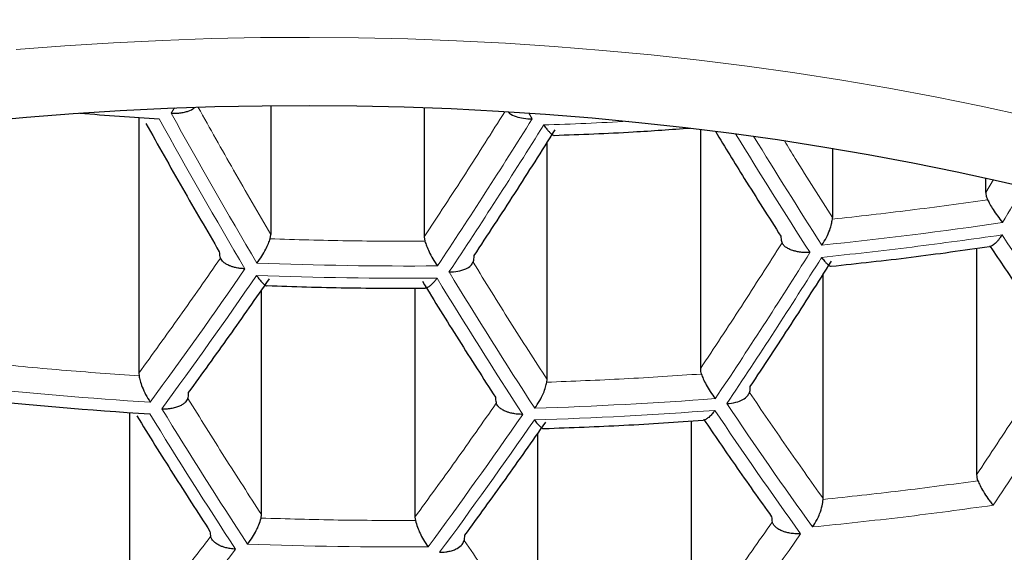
# Model space of a CAD drawing. Header units: millimetres. Extents: x 8 to 761, y 12 to 790.
# Tile 206 of 241: x 433.24 to 437.61, y 637.78 to 640.15. Entities that reach past the tile are written whole.
import ezdxf

# ---------------------------------------------------------------- set-up
doc = ezdxf.new("R2010")
doc.units = ezdxf.units.MM

msp = doc.modelspace()

# ---------------------------------------------------------------- linework, layer by layer
at = {"color": 252, "linetype": 'Continuous', "lineweight": 0}
for p, q in [((433.9142, 639.7354), (433.9295, 639.7586)), ((435.5016, 639.7363), (435.5168, 639.7104)), ((437.5653, 639.4402), (437.531, 639.3827))]:
    msp.add_line(p, q, dxfattribs=at)
at = {"color": 7, "linetype": 'Continuous', "lineweight": 30}
for p, q in [((434.3568, 639.7692), (434.3568, 639.1971)), ((435.0378, 639.7604), (435.0378, 639.1864)), ((433.7706, 639.7159), (433.7706, 638.5804)), ((436.2638, 639.664), (436.2638, 638.5999)), ((435.5828, 638.552), (435.5828, 639.6044)), ((436.85, 639.5796), (436.85, 639.2727)), ((437.531, 639.3827), (437.531, 639.4479)), ((436.8495, 639.2645), (436.85, 639.2727)), ((434.3538, 639.1771), (434.3568, 639.1971)), ((435.0378, 639.1864), (435.0409, 639.1663)), ((437.4897, 639.1354), (437.4897, 638.1289)), ((436.8087, 638.0233), (436.8087, 639.0199)), ((434.3155, 637.9517), (434.3155, 638.9494)), ((434.9965, 638.9583), (434.9965, 637.9411)), ((433.7706, 638.5804), (433.7717, 638.5685)), ((435.5817, 638.5402), (435.5828, 638.552)), ((433.7293, 638.4053), (433.7293, 637.3981)), ((436.2225, 638.3681), (436.2225, 637.4159)), ((435.5415, 637.3698), (435.5415, 638.312)), ((436.8086, 638.0194), (436.8087, 638.0233)), ((434.3137, 637.9363), (434.3155, 637.9517)), ((434.9965, 637.9411), (434.9984, 637.9256))]:
    msp.add_line(p, q, dxfattribs=at)
at = {"color": 252, "linetype": 'Continuous', "lineweight": 0, "flags": 128}
msp.add_lwpolyline([(433.2261, 640.0182), (433.4418, 640.035), (433.6583, 640.0486), (433.8754, 640.0592), (434.0929, 640.0667), (434.3107, 640.0711), (434.5286, 640.0723), (434.7465, 640.0705), (434.9643, 640.0655), (435.1817, 640.0574), (435.3987, 640.0463), (435.615, 640.032), (435.8306, 640.0147), (436.0453, 639.9943), (436.2589, 639.9708), (436.4714, 639.9443), (436.6825, 639.9148), (436.8921, 639.8823), (437.1, 639.8467), (437.3062, 639.8083), (437.5105, 639.7669), (437.7127, 639.7226)], dxfattribs=at)
at = {"color": 7, "linetype": 'Continuous', "lineweight": 30, "flags": 128}
msp.add_lwpolyline([(433.0642, 639.6986), (433.2715, 639.7178), (433.4796, 639.7339), (433.6884, 639.7471), (433.8978, 639.7573), (434.1076, 639.7645), (434.3177, 639.7687), (434.5279, 639.7699), (434.7381, 639.7681), (434.9481, 639.7634), (435.1578, 639.7556), (435.3671, 639.7448), (435.5758, 639.7311), (435.7838, 639.7143), (435.9909, 639.6946), (436.197, 639.672), (436.4019, 639.6465), (436.6055, 639.618), (436.8077, 639.5866), (437.0083, 639.5523), (437.2072, 639.5152), (437.4042, 639.4753), (437.5993, 639.4326), (437.7922, 639.3871)], dxfattribs=at)
at = {"color": 7, "linetype": 'Continuous', "lineweight": 30}
for centre, radius, start, end in [((434.9913, 657.3746), 17.7008, 265.19602, 266.33926), ((434.9608, 656.7985), 18.4344, 263.95122, 266.4506)]:
    msp.add_arc(centre, radius, start, end, dxfattribs=at)
at = {"color": 252, "linetype": 'Continuous', "lineweight": 0}
for centre, radius, start, end in [((458.4485, 653.3172), 28.0428, 208.9682, 210.53579), ((458.4, 653.299), 28.0503, 208.97675, 210.54353), ((413.1173, 653.6618), 26.389, 326.39605, 328.0835), ((413.1642, 653.6424), 26.3969, 326.38775, 328.07429), ((434.9928, 657.2766), 17.6028, 271.87311, 273.09472), ((457.0432, 652.1826), 24.1355, 211.29913, 212.77615), ((457.0455, 652.1768), 24.072, 211.40532, 212.7644), ((413.0205, 654.1417), 28.7427, 328.79438, 329.16514), ((435.0009, 656.775), 17.7176, 275.83876, 278.45045), ((454.9457, 650.7223), 20.8245, 213.61169, 215.45952), ((414.2696, 653.2088), 26.5324, 326.24681, 327.91801), ((434.9778, 657.1097), 18.0533, 267.83245, 270.37597), ((414.3188, 653.1905), 26.5363, 326.24279, 327.91356), ((414.976, 652.2698), 23.3687, 323.74916, 325.53095), ((415.0215, 652.2494), 23.3785, 323.74033, 325.52095), ((434.9765, 657.086), 18.0843, 267.83463, 270.37379), ((456.1437, 651.8167), 24.5832, 211.34187, 213.0083), ((456.0965, 651.7973), 24.5927, 211.3512, 213.01659), ((415.4754, 652.7813), 26.5811, 326.19683, 327.8626), ((434.9621, 656.8233), 18.4073, 263.94362, 266.44671), ((434.9651, 656.7061), 18.2901, 271.76471, 274.27848), ((453.9362, 650.2314), 21.1448, 213.87722, 215.68578), ((454.9841, 651.369), 24.7652, 211.51914, 213.16569), ((434.9638, 656.6813), 18.3172, 271.76081, 274.27085), ((453.8909, 650.2109), 21.1566, 213.88672, 215.69388), ((454.9346, 651.3512), 24.7707, 211.5245, 213.17044), ((416.097, 651.7948), 23.5587, 323.58135, 325.34103), ((416.1449, 651.7757), 23.5645, 323.57628, 325.33529), ((417.2742, 651.3501), 23.6536, 323.49936, 325.24825), ((417.8461, 650.2908), 20.5796, 320.73648, 322.62489), ((434.9464, 656.514), 18.7059, 267.87683, 270.33159)]:
    msp.add_arc(centre, radius, start, end, dxfattribs=at)
for points, knots in [([(416.4657, 639.3913), (416.4657, 639.3913), (416.4754, 639.5028), (416.4987, 639.7259), (416.546, 640.0601), (416.6056, 640.3943), (416.6776, 640.7284), (416.7624, 641.0622), (416.8599, 641.3959), (416.9705, 641.7293), (417.0942, 642.0621), (417.2313, 642.3943), (417.3819, 642.7255), (417.5462, 643.0557), (417.7122, 643.3621), (417.877, 643.6453), (418.0381, 643.9055), (418.2079, 644.1639), (418.3869, 644.4212), (418.5753, 644.6771), (418.7731, 644.9316), (418.9798, 645.1839), (419.1964, 645.4348), (419.4231, 645.6843), (419.6601, 645.9322), (419.9063, 646.1772), (420.1628, 646.4201), (420.4299, 646.6609), (420.7076, 646.8992), (420.9949, 647.1339), (421.2984, 647.37), (421.6189, 647.6071), (421.9573, 647.8446), (422.3066, 648.077), (422.6666, 648.3042), (423.0243, 648.518), (423.3787, 648.7191), (423.7284, 648.9078), (424.0865, 649.0914), (424.453, 649.2697), (424.7996, 649.4296), (425.1243, 649.5722), (425.4254, 649.6987), (425.7325, 649.8221), (426.0458, 649.9422), (426.3652, 650.0588), (426.7118, 650.1792), (427.0868, 650.3022), (427.4913, 650.4263), (427.9021, 650.5439), (428.3186, 650.6546), (428.7184, 650.7529), (429.1003, 650.8398), (429.4631, 650.9163), (429.8276, 650.9873), (430.1936, 651.0526), (430.5607, 651.1123), (430.9567, 651.1705), (431.382, 651.2256), (431.8369, 651.276), (432.2945, 651.3181), (432.7542, 651.352), (433.1914, 651.3761), (433.6053, 651.3919), (433.9956, 651.4011), (434.2561, 651.4023), (434.3863, 651.4029)], [0, 0, 0, 0, 0.000002, 0.01945, 0.038901, 0.05835, 0.077891, 0.097434, 0.116975, 0.136668, 0.156364, 0.176058, 0.1959, 0.215744, 0.235586, 0.25153, 0.267477, 0.283423, 0.299367, 0.315441, 0.331517, 0.347594, 0.363668, 0.379957, 0.39625, 0.412542, 0.428831, 0.44533, 0.461833, 0.478335, 0.494834, 0.512456, 0.530088, 0.547722, 0.565352, 0.582974, 0.598763, 0.614559, 0.630358, 0.646154, 0.661942, 0.674192, 0.686443, 0.698693, 0.711106, 0.72352, 0.735933, 0.750946, 0.765968, 0.780993, 0.796015, 0.811027, 0.823657, 0.836289, 0.848918, 0.861373, 0.87383, 0.886285, 0.901383, 0.916493, 0.931607, 0.946717, 0.961815, 0.974542, 0.987272, 1, 1, 1, 1]), ([(434.3863, 651.4029), (434.5188, 651.4023), (434.7838, 651.4011), (435.1714, 651.3917), (435.5489, 651.3773), (435.9161, 651.3578), (436.2822, 651.3331), (436.6716, 651.3011), (437.0838, 651.2604), (437.5178, 651.2099), (437.9497, 651.1518), (438.379, 651.0862), (438.8053, 651.0132), (439.1919, 650.9399), (439.5394, 650.8682), (439.8491, 650.8), (440.1752, 650.7236), (440.517, 650.638), (440.8737, 650.5426), (441.2261, 650.4422), (441.5739, 650.337), (441.9426, 650.2188), (442.3308, 650.0865), (442.7369, 649.939), (443.1354, 649.785), (443.4907, 649.6393), (443.805, 649.5039), (444.0803, 649.3804), (444.3894, 649.2361), (444.73, 649.0695), (445.0991, 648.8789), (445.4591, 648.6829), (445.7985, 648.4884), (446.1182, 648.2961), (446.4191, 648.1067), (446.7126, 647.9135), (447.0233, 647.6998), (447.3489, 647.4644), (447.6865, 647.2065), (448.0006, 646.953), (448.2926, 646.7046), (448.564, 646.4622), (448.8257, 646.2164), (449.0785, 645.9668), (449.3224, 645.7133), (449.5573, 645.4562), (449.7824, 645.1963), (449.9991, 644.9323), (450.2071, 644.6644), (450.4063, 644.3925), (450.5955, 644.1183), (450.7758, 643.8405), (450.9471, 643.559), (451.1091, 643.2741), (451.2609, 642.9873), (451.3854, 642.7341), (451.4862, 642.5152), (451.5668, 642.331), (451.6433, 642.1461), (451.7284, 641.9287), (451.8192, 641.6783), (451.9124, 641.3947), (451.9963, 641.1102), (452.0748, 640.8108), (452.1462, 640.4964), (452.2088, 640.167), (452.2539, 639.8729), (452.2857, 639.6143), (452.3004, 639.4656), (452.3068, 639.3913), (452.3068, 639.3913)], [0, 0, 0, 0, 0.012955, 0.02591, 0.037923, 0.049941, 0.061958, 0.073971, 0.088415, 0.102862, 0.117305, 0.131826, 0.146351, 0.160872, 0.17171, 0.18255, 0.193389, 0.206258, 0.219134, 0.232012, 0.244888, 0.257758, 0.273512, 0.289273, 0.305035, 0.32079, 0.33227, 0.343752, 0.355232, 0.371558, 0.38789, 0.404223, 0.42055, 0.435266, 0.449985, 0.464704, 0.47942, 0.49797, 0.516523, 0.535072, 0.551656, 0.568244, 0.584831, 0.601415, 0.618146, 0.63488, 0.651615, 0.668345, 0.685362, 0.702382, 0.719402, 0.736418, 0.753733, 0.771052, 0.78837, 0.805685, 0.816668, 0.827651, 0.83864, 0.84963, 0.866335, 0.883042, 0.89975, 0.916454, 0.935661, 0.954871, 0.974078, 0.987038, 0.999998, 1, 1, 1, 1]), ([(451.7069, 638.937), (451.6946, 639.0529), (451.6698, 639.2848), (451.6149, 639.632), (451.5468, 639.9793), (451.464, 640.3264), (451.3665, 640.6732), (451.2637, 640.9903), (451.1593, 641.2779), (451.0568, 641.5364), (450.946, 641.7938), (450.8256, 642.0525), (450.6953, 642.3123), (450.5549, 642.5731), (450.4055, 642.8325), (450.247, 643.0902), (450.0794, 643.3462), (449.9027, 643.6005), (449.7168, 643.8527), (449.5217, 644.1029), (449.3174, 644.351), (449.1039, 644.5967), (448.881, 644.8399), (448.6438, 645.0858), (448.3913, 645.3341), (448.1229, 645.5842), (447.8438, 645.8309), (447.5552, 646.0728), (447.2573, 646.3099), (446.9502, 646.542), (446.6326, 646.7698), (446.3045, 646.9932), (445.9659, 647.212), (445.6169, 647.4258), (445.2574, 647.6344), (444.8875, 647.8376), (444.5329, 648.0218), (444.1959, 648.188), (443.8785, 648.3374), (443.5548, 648.4826), (443.232, 648.6204), (442.9108, 648.751), (442.5916, 648.8746), (442.2671, 648.994), (441.9375, 649.1091), (441.6028, 649.2198), (441.2632, 649.326), (440.9187, 649.4275), (440.5649, 649.5254), (440.2017, 649.6195), (439.8291, 649.7092), (439.4521, 649.7933), (439.0759, 649.8706), (438.701, 649.9412), (438.3277, 650.0053), (437.9512, 650.0637), (437.572, 650.1163), (437.1902, 650.1631), (436.806, 650.2039), (436.4198, 650.2387), (436.025, 650.268), (435.6219, 650.2914), (435.2106, 650.3083), (434.7986, 650.3185), (434.4005, 650.3218), (434.0167, 650.319), (433.6473, 650.3108), (433.2786, 650.2972), (432.9091, 650.278), (432.5394, 650.2533), (432.1695, 650.2229), (431.8012, 650.187), (431.4334, 650.1455), (431.0664, 650.0984), (430.7002, 650.0455), (430.3368, 649.9873), (429.9805, 649.9246), (429.6314, 649.8575), (429.2894, 649.7865), (428.9509, 649.7107), (428.6148, 649.6302), (428.2814, 649.5449), (427.9508, 649.4548), (427.6243, 649.3604), (427.2983, 649.2607), (426.9731, 649.1555), (426.649, 649.0448), (426.3298, 648.9301), (425.9842, 648.7994), (425.6143, 648.6516), (425.2223, 648.4851), (424.8383, 648.3122), (424.4625, 648.1331), (424.095, 647.9479), (423.7334, 647.7556), (423.3782, 647.5562), (423.0297, 647.3499), (422.6906, 647.1383), (422.3608, 646.9215), (422.0406, 646.6998), (421.7386, 646.4798), (421.4541, 646.2619), (421.1859, 646.0468), (420.9265, 645.8285), (420.6756, 645.6073), (420.4334, 645.3833), (420.1997, 645.1566), (419.9747, 644.9274), (419.7581, 644.6957), (419.5501, 644.4617), (419.3506, 644.2256), (419.1595, 643.9874), (418.9725, 643.7415), (418.7903, 643.488), (418.6135, 643.2267), (418.4463, 642.9636), (418.2815, 642.6868), (418.1207, 642.3961), (417.9653, 642.0915), (417.822, 641.7852), (417.6908, 641.4772), (417.5716, 641.1679), (417.4643, 640.8572), (417.3688, 640.5454), (417.2844, 640.2295), (417.2112, 639.9097), (417.1499, 639.5861), (417.1, 639.2618), (417.0771, 639.0452), (417.0656, 638.937)], [0, 0, 0, 0, 0.0107101, 0.0214214, 0.0321315, 0.042915, 0.0536998, 0.0644833, 0.0726098, 0.0807376, 0.0888654, 0.0969919, 0.1053465, 0.1137027, 0.1220588, 0.1304134, 0.1387687, 0.1471256, 0.1554824, 0.1638376, 0.1721937, 0.1805516, 0.1889093, 0.1972653, 0.2061713, 0.2150798, 0.2239881, 0.232894, 0.2416884, 0.2504841, 0.2592784, 0.2680737, 0.2768705, 0.2856656, 0.294462, 0.30326, 0.3120562, 0.3190796, 0.3261048, 0.33313, 0.3401531, 0.3467102, 0.3532691, 0.3598279, 0.3663848, 0.372943, 0.3795033, 0.3860635, 0.3926215, 0.3994444, 0.4062699, 0.4130952, 0.419918, 0.4264724, 0.4330293, 0.4395862, 0.4461405, 0.4526956, 0.4592534, 0.4658111, 0.4723661, 0.4792729, 0.4861829, 0.4930929, 0.4999997, 0.5061902, 0.512383, 0.5185757, 0.5247662, 0.5310308, 0.5372978, 0.5435648, 0.5498295, 0.5561724, 0.5625176, 0.5688629, 0.5752059, 0.5813351, 0.5874662, 0.5935974, 0.5997267, 0.6059169, 0.6121089, 0.618301, 0.6244914, 0.6308965, 0.6373034, 0.6437105, 0.6501157, 0.6584387, 0.6667636, 0.6750867, 0.6834702, 0.6918552, 0.7002388, 0.7088579, 0.7174785, 0.7260977, 0.7347692, 0.743442, 0.7521136, 0.760106, 0.7681003, 0.7760947, 0.7840872, 0.7920786, 0.8000716, 0.8080647, 0.8160562, 0.8240467, 0.8320388, 0.8400309, 0.8480216, 0.8565797, 0.8651395, 0.8736994, 0.8822576, 0.8919739, 0.9016926, 0.9114114, 0.9211279, 0.9308435, 0.9405611, 0.9502789, 0.9599946, 0.9699948, 0.9799972, 0.9899997, 1, 1, 1, 1]), ([(434.3568, 639.1971), (434.3016, 639.2917), (434.1933, 639.4773), (434.0866, 639.668), (434.0343, 639.7615)], [0, 0, 0, 0, 0.509807, 1, 1, 1, 1]), ([(435.3954, 639.7421), (435.3372, 639.6497), (435.2189, 639.4619), (435.0988, 639.2792), (435.0378, 639.1864)], [0, 0, 0, 0, 0.491917, 1, 1, 1, 1]), ([(436.85, 639.2727), (436.7948, 639.3592), (436.7233, 639.471), (436.6528, 639.5864), (436.6367, 639.6126)], [0, 0, 0, 0, 0.772825, 1, 1, 1, 1]), ([(436.8016, 639.0945), (436.9356, 639.1093), (437.2036, 639.1388), (437.4698, 639.1761), (437.6028, 639.1947)], [0, 0, 0, 0, 0.500353, 1, 1, 1, 1]), ([(417.0656, 638.937), (417.0764, 638.8322), (417.0979, 638.6226), (417.1451, 638.3088), (417.2033, 637.9949), (417.2736, 637.6812), (417.3558, 637.3677), (417.45, 637.0548), (417.5563, 636.7427), (417.6747, 636.4314), (417.7996, 636.1349), (417.9293, 635.8531), (418.062, 635.5859), (418.204, 635.3201), (418.3552, 635.0559), (418.5157, 634.7932), (418.6855, 634.5323), (418.8648, 634.2733), (419.0535, 634.0163), (419.2517, 633.7614), (419.4593, 633.5087), (419.6766, 633.2584), (419.9083, 633.0052), (420.1554, 632.7495), (420.4187, 632.4917), (420.693, 632.2373), (420.9765, 631.9882), (421.2691, 631.7444), (421.5705, 631.5062), (421.8832, 631.2716), (422.2073, 631.041), (422.5429, 630.8146), (422.889, 630.5932), (423.2455, 630.3773), (423.6126, 630.1669), (423.965, 629.976), (424.3003, 629.8036), (424.6163, 629.6484), (424.9389, 629.4974), (425.2631, 629.3529), (425.5882, 629.2148), (425.9141, 629.0831), (426.2457, 628.9558), (426.583, 628.8329), (426.9259, 628.7146), (427.2742, 628.6012), (427.6278, 628.4927), (427.9915, 628.3877), (428.3654, 628.2868), (428.7495, 628.1903), (429.1385, 628.0997), (429.5258, 628.0166), (429.9111, 627.9408), (430.2939, 627.8721), (430.6801, 627.8093), (431.0712, 627.7524), (431.467, 627.7016), (431.8672, 627.6569), (432.2696, 627.6187), (432.6808, 627.5865), (433.1004, 627.5608), (433.5283, 627.5421), (433.9571, 627.5308), (434.3624, 627.5272), (434.7439, 627.53), (435.1012, 627.5379), (435.4581, 627.5509), (435.8155, 627.5692), (436.1733, 627.5927), (436.5312, 627.6214), (436.8875, 627.6553), (437.2538, 627.6956), (437.6295, 627.7428), (438.0142, 627.7975), (438.3959, 627.8581), (438.7758, 627.9248), (439.1537, 627.9977), (439.5294, 628.0767), (439.901, 628.1612), (440.2737, 628.2525), (440.6471, 628.3508), (441.0209, 628.4561), (441.3893, 628.567), (441.7519, 628.683), (442.1086, 628.8043), (442.4592, 628.9305), (442.8037, 629.0616), (443.1421, 629.1973), (443.4741, 629.3375), (443.7999, 629.4821), (444.1193, 629.6308), (444.4322, 629.7835), (444.7385, 629.9401), (445.0382, 630.1005), (445.3313, 630.2644), (445.627, 630.4373), (445.9245, 630.6193), (446.2231, 630.8108), (446.5136, 631.0059), (446.8164, 631.2188), (447.1293, 631.4503), (447.4501, 631.7011), (447.7588, 631.9562), (448.0556, 632.2156), (448.3405, 632.4788), (448.6135, 632.7457), (448.8748, 633.0162), (449.1243, 633.2898), (449.3667, 633.5718), (449.6012, 633.8621), (449.8271, 634.1607), (450.0311, 634.4494), (450.2152, 634.7277), (450.3812, 634.995), (450.5374, 635.2641), (450.6841, 635.5348), (450.8211, 635.807), (450.9485, 636.0805), (451.0665, 636.3553), (451.1748, 636.6312), (451.2737, 636.9082), (451.3631, 637.1862), (451.4431, 637.465), (451.5151, 637.7502), (451.5785, 638.0418), (451.6323, 638.3397), (451.6763, 638.6381), (451.6967, 638.8374), (451.7069, 638.937)], [0, 0, 0, 0, 0.009667, 0.019335, 0.029002, 0.038724, 0.048447, 0.058169, 0.067929, 0.07769, 0.08745, 0.095948, 0.104448, 0.112948, 0.121446, 0.129945, 0.138445, 0.146945, 0.155444, 0.163944, 0.172445, 0.180946, 0.189446, 0.198504, 0.207564, 0.216624, 0.225682, 0.234566, 0.243452, 0.252336, 0.261271, 0.270208, 0.279143, 0.288054, 0.296967, 0.305878, 0.312993, 0.320111, 0.327228, 0.334343, 0.341131, 0.34792, 0.354709, 0.361496, 0.368285, 0.375076, 0.381866, 0.388655, 0.39573, 0.402809, 0.409887, 0.416963, 0.423704, 0.430448, 0.437192, 0.443934, 0.450767, 0.457603, 0.464439, 0.471273, 0.478453, 0.485636, 0.49282, 0.5, 0.505983, 0.511968, 0.517953, 0.523937, 0.529988, 0.536042, 0.542095, 0.548147, 0.554797, 0.561449, 0.568102, 0.574752, 0.581487, 0.588225, 0.594963, 0.601698, 0.608737, 0.615779, 0.622821, 0.62986, 0.636889, 0.64392, 0.650952, 0.657981, 0.665009, 0.672039, 0.679068, 0.686096, 0.693122, 0.700151, 0.707179, 0.714206, 0.721919, 0.729634, 0.737349, 0.745062, 0.754446, 0.763831, 0.773215, 0.782598, 0.791982, 0.801365, 0.810747, 0.82013, 0.829512, 0.839428, 0.849345, 0.85926, 0.867925, 0.876591, 0.885257, 0.893922, 0.902586, 0.911251, 0.919917, 0.92858, 0.937244, 0.945909, 0.954574, 0.963238, 0.972427, 0.981619, 0.99081, 1, 1, 1, 1]), ([(437.563, 637.9932), (437.43, 637.9751), (437.1637, 637.9389), (436.8958, 637.9108), (436.7618, 637.8968)], [0, 0, 0, 0, 0.499665, 1, 1, 1, 1])]:
    msp.add_open_spline(points, degree=3, knots=knots, dxfattribs=at)
at = {"color": 7, "linetype": 'Continuous', "lineweight": 30}
for points, knots in [([(422.7578, 638.1078), (422.7581, 638.1422), (422.7588, 638.2114), (422.7641, 638.3154), (422.7727, 638.4197), (422.7848, 638.5239), (422.8004, 638.628), (422.8193, 638.7318), (422.8417, 638.8354), (422.8675, 638.9387), (422.8967, 639.0417), (422.9292, 639.1444), (422.9651, 639.2466), (423.0043, 639.3485), (423.0467, 639.4499), (423.0924, 639.5509), (423.1414, 639.6515), (423.1936, 639.7516), (423.249, 639.8512), (423.3075, 639.9503), (423.3693, 640.0488), (423.4342, 640.1469), (423.5023, 640.2444), (423.5734, 640.3413), (423.6478, 640.4377), (423.7252, 640.5334), (423.8056, 640.6285), (423.8892, 640.723), (423.9758, 640.8168), (424.0655, 640.9099), (424.1581, 641.0023), (424.2538, 641.0939), (424.3525, 641.1848), (424.4541, 641.2749), (424.5586, 641.3642), (424.6661, 641.4526), (424.7764, 641.5401), (424.8896, 641.6268), (425.0056, 641.7125), (425.1245, 641.7972), (425.2461, 641.881), (425.3705, 641.9637), (425.4975, 642.0454), (425.6273, 642.126), (425.7597, 642.2055), (425.8947, 642.2839), (426.0322, 642.3612), (426.1723, 642.4372), (426.3149, 642.512), (426.46, 642.5856), (426.6074, 642.6579), (426.7573, 642.7289), (426.9094, 642.7987), (427.0639, 642.867), (427.2206, 642.934), (427.3794, 642.9996), (427.5404, 643.0638), (427.7036, 643.1266), (427.8687, 643.1879), (428.0359, 643.2477), (428.205, 643.3061), (428.376, 643.3629), (428.5489, 643.4181), (428.7236, 643.4718), (428.9, 643.5239), (429.0781, 643.5745), (429.2579, 643.6234), (429.4392, 643.6706), (429.6221, 643.7162), (429.8064, 643.7602), (429.9922, 643.8025), (430.1793, 643.843), (430.3678, 643.8819), (430.5574, 643.919), (430.7483, 643.9544), (430.9404, 643.9881), (431.1335, 644.02), (431.3276, 644.0501), (431.5227, 644.0784), (431.7187, 644.1049), (431.9155, 644.1297), (432.1131, 644.1526), (432.3114, 644.1737), (432.5104, 644.193), (432.71, 644.2105), (432.9102, 644.2261), (433.1108, 644.2399), (433.3119, 644.2518), (433.5133, 644.2619), (433.715, 644.2701), (433.917, 644.2765), (434.1191, 644.281), (434.3214, 644.2836), (434.5237, 644.2844), (434.726, 644.2833), (434.9283, 644.2804), (435.1304, 644.2756), (435.3323, 644.2689), (435.534, 644.2604), (435.7354, 644.2501), (435.9364, 644.2378), (436.137, 644.2238), (436.3371, 644.2078), (436.5366, 644.1901), (436.7355, 644.1705), (436.9337, 644.1491), (437.1313, 644.1259), (437.328, 644.1009), (437.5238, 644.074), (437.7188, 644.0454), (437.9128, 644.015), (438.1057, 643.9828), (438.2976, 643.9489), (438.4883, 643.9132), (438.6778, 643.8758), (438.8661, 643.8367), (439.053, 643.7958), (439.2386, 643.7533), (439.4228, 643.7091), (439.6054, 643.6632), (439.7865, 643.6156), (439.966, 643.5665), (440.1439, 643.5157), (440.3201, 643.4633), (440.4945, 643.4094), (440.6671, 643.3538), (440.8379, 643.2968), (441.0067, 643.2382), (441.1736, 643.1781), (441.3384, 643.1166), (441.5012, 643.0536), (441.6619, 642.9891), (441.8205, 642.9233), (441.9768, 642.8561), (442.1309, 642.7875), (442.2827, 642.7175), (442.4322, 642.6463), (442.5792, 642.5738), (442.7239, 642.5), (442.8661, 642.425), (443.0058, 642.3487), (443.1429, 642.2713), (443.2775, 642.1928), (443.4094, 642.1131), (443.5387, 642.0323), (443.6653, 641.9505), (443.7891, 641.8676), (443.9102, 641.7838), (444.0286, 641.6989), (444.1441, 641.6131), (444.2567, 641.5264), (444.3665, 641.4388), (444.4734, 641.3504), (444.5773, 641.2611), (444.6783, 641.171), (444.7764, 641.0801), (444.8714, 640.9886), (444.9635, 640.8962), (445.0525, 640.8032), (445.1384, 640.7096), (445.2213, 640.6153), (445.3011, 640.5204), (445.3778, 640.4249), (445.4515, 640.3288), (445.522, 640.2322), (445.5893, 640.1351), (445.6536, 640.0375), (445.7147, 639.9393), (445.7726, 639.8407), (445.8273, 639.7416), (445.8789, 639.6421), (445.9272, 639.5422), (445.9724, 639.4418), (446.0143, 639.341), (446.053, 639.2398), (446.0884, 639.1382), (446.1205, 639.0362), (446.1493, 638.9339), (446.1748, 638.8312), (446.1969, 638.7282), (446.2157, 638.6248), (446.2311, 638.5213), (446.2431, 638.4174), (446.2516, 638.3134), (446.2568, 638.21), (446.2574, 638.1413), (446.2577, 638.1074)], [0, 0, 0, 0, 0.005651, 0.011362, 0.01707, 0.022771, 0.028463, 0.034145, 0.039813, 0.045466, 0.051104, 0.056724, 0.062326, 0.067911, 0.073478, 0.079027, 0.084559, 0.090075, 0.095576, 0.101062, 0.106535, 0.111994, 0.117443, 0.12288, 0.128308, 0.133728, 0.139139, 0.144544, 0.149942, 0.155335, 0.160724, 0.166108, 0.171489, 0.176867, 0.182243, 0.187616, 0.192989, 0.19836, 0.20373, 0.2091, 0.21447, 0.21984, 0.22521, 0.23058, 0.235951, 0.241323, 0.246695, 0.252069, 0.257443, 0.262819, 0.268196, 0.273573, 0.278953, 0.284333, 0.289715, 0.295098, 0.300483, 0.305869, 0.311256, 0.316644, 0.322034, 0.327425, 0.332818, 0.338211, 0.343606, 0.349002, 0.354399, 0.359797, 0.365197, 0.370597, 0.375999, 0.381401, 0.386804, 0.392208, 0.397614, 0.403019, 0.408426, 0.413833, 0.419241, 0.42465, 0.430059, 0.435469, 0.44088, 0.44629, 0.451702, 0.457113, 0.462525, 0.467938, 0.47335, 0.478763, 0.484176, 0.489589, 0.495003, 0.500416, 0.505829, 0.511243, 0.516656, 0.522069, 0.527482, 0.532895, 0.538307, 0.543719, 0.549131, 0.554543, 0.559954, 0.565365, 0.570775, 0.576185, 0.581594, 0.587002, 0.59241, 0.597817, 0.603223, 0.608629, 0.614034, 0.619438, 0.624841, 0.630243, 0.635644, 0.641044, 0.646443, 0.65184, 0.657237, 0.662633, 0.668027, 0.67342, 0.678812, 0.684202, 0.689591, 0.694979, 0.700365, 0.70575, 0.711134, 0.716516, 0.721897, 0.727276, 0.732654, 0.738031, 0.743406, 0.74878, 0.754153, 0.759525, 0.764895, 0.770265, 0.775634, 0.781001, 0.786369, 0.791736, 0.797102, 0.802469, 0.807836, 0.813203, 0.818571, 0.823941, 0.829311, 0.834684, 0.840059, 0.845437, 0.850818, 0.856204, 0.861594, 0.866989, 0.872391, 0.8778, 0.883217, 0.888643, 0.894078, 0.899524, 0.904982, 0.910452, 0.915937, 0.921436, 0.92695, 0.932481, 0.938029, 0.943594, 0.949177, 0.954778, 0.960397, 0.966033, 0.971685, 0.977353, 0.983033, 0.988725, 0.994426, 1, 1, 1, 1]), ([(433.9142, 639.7354), (433.9212, 639.7353), (433.9343, 639.735), (433.9542, 639.7367), (433.9731, 639.7397), (433.9951, 639.7461), (434.0118, 639.7532), (434.0171, 639.7599), (434.0179, 639.7609)], [0, 0, 0, 0, 0.169313, 0.315596, 0.492135, 0.65688, 0.951326, 1, 1, 1, 1]), ([(435.4104, 639.7412), (435.4122, 639.739), (435.4193, 639.7304), (435.4439, 639.7202), (435.4788, 639.7115), (435.5039, 639.7107), (435.5168, 639.7104)], [0, 0, 0, 0, 0.109222, 0.416376, 0.700325, 1, 1, 1, 1]), ([(435.5682, 639.6832), (435.5728, 639.6768), (435.581, 639.6656), (435.5904, 639.6548), (435.5972, 639.6479), (435.604, 639.6416), (435.6106, 639.6368), (435.6138, 639.637), (435.615, 639.6371)], [0, 0, 0, 0, 0.241148, 0.421809, 0.521485, 0.640106, 0.864541, 1, 1, 1, 1]), ([(435.615, 639.637), (435.7321, 639.6414), (435.9334, 639.6489), (436.134, 639.6634), (436.218, 639.6694)], [0, 0, 0, 0, 0.581494, 1, 1, 1, 1]), ([(436.3301, 639.6549), (436.3728, 639.5849), (436.4692, 639.4269), (436.5668, 639.2737), (436.6212, 639.1884)], [0, 0, 0, 0, 0.4430018, 1, 1, 1, 1]), ([(437.531, 639.3827), (437.5312, 639.3783), (437.5316, 639.3694), (437.5347, 639.3588), (437.5376, 639.3528), (437.5385, 639.351)], [0, 0, 0, 0, 0.405002, 0.820829, 1, 1, 1, 1]), ([(437.5385, 639.351), (437.5417, 639.3447), (437.549, 639.3307), (437.5638, 639.3056), (437.5835, 639.2766), (437.5972, 639.2592), (437.6046, 639.2498)], [0, 0, 0, 0, 0.183529, 0.410595, 0.682516, 1, 1, 1, 1]), ([(436.8033, 639.1493), (436.8103, 639.1605), (436.8231, 639.1812), (436.8375, 639.2143), (436.846, 639.2423), (436.8484, 639.2577), (436.8495, 639.2645)], [0, 0, 0, 0, 0.320238, 0.592955, 0.819014, 1, 1, 1, 1]), ([(436.6212, 639.1884), (436.6213, 639.1844), (436.6215, 639.1764), (436.6233, 639.1667), (436.6251, 639.1617), (436.626, 639.1596)], [0, 0, 0, 0, 0.357072, 0.723945, 1, 1, 1, 1]), ([(437.6028, 639.1947), (437.5994, 639.1895), (437.5934, 639.1804), (437.5841, 639.1688), (437.5734, 639.1573), (437.5612, 639.1478), (437.5518, 639.1433), (437.5475, 639.1429), (437.547, 639.1429)], [0, 0, 0, 0, 0.1865041, 0.3311579, 0.485787, 0.7406705, 0.9661613, 1, 1, 1, 1]), ([(434.295, 639.0693), (434.3026, 639.0795), (434.3166, 639.0983), (434.3345, 639.1292), (434.3466, 639.1557), (434.3516, 639.1705), (434.3538, 639.1771)], [0, 0, 0, 0, 0.318924, 0.59126, 0.817798, 1, 1, 1, 1]), ([(435.0409, 639.1663), (435.0431, 639.1597), (435.0479, 639.1447), (435.0595, 639.1179), (435.0763, 639.0865), (435.0893, 639.0672), (435.0962, 639.0568)], [0, 0, 0, 0, 0.182202, 0.40874, 0.681076, 1, 1, 1, 1]), ([(436.7502, 639.1166), (436.7419, 639.1164), (436.7264, 639.1159), (436.7078, 639.1178), (436.695, 639.1199), (436.6869, 639.1216), (436.6798, 639.1234), (436.6691, 639.1266), (436.6557, 639.132), (436.6418, 639.1405), (436.6314, 639.1497), (436.6278, 639.1563), (436.626, 639.1596)], [0, 0, 0, 0, 0.157364, 0.293182, 0.353065, 0.407568, 0.456703, 0.500489, 0.635882, 0.763706, 0.884765, 1, 1, 1, 1]), ([(437.5488, 639.145), (437.5941, 639.0777), (437.693, 638.9308), (437.7929, 638.789), (437.8471, 638.712)], [0, 0, 0, 0, 0.457433, 1, 1, 1, 1]), ([(434.128, 639.1201), (434.1282, 639.1161), (434.1284, 639.1078), (434.1301, 639.0981), (434.132, 639.093), (434.1328, 639.0909)], [0, 0, 0, 0, 0.361642, 0.732979, 1, 1, 1, 1]), ([(435.2549, 639.0733), (435.2558, 639.0762), (435.2577, 639.0821), (435.259, 639.0922), (435.2591, 639.0994), (435.2592, 639.1024)], [0, 0, 0, 0, 0.360747, 0.73281, 1, 1, 1, 1]), ([(436.8438, 639.0554), (436.9624, 639.0681), (437.1976, 639.0934), (437.4312, 639.1267), (437.5469, 639.1433)], [0, 0, 0, 0, 0.504281, 1, 1, 1, 1]), ([(434.2419, 639.044), (434.2343, 639.0445), (434.2201, 639.0454), (434.2036, 639.0485), (434.1924, 639.0513), (434.1853, 639.0534), (434.1792, 639.0555), (434.1699, 639.059), (434.1584, 639.0647), (434.1426, 639.0754), (434.1366, 639.0848), (434.1328, 639.0909)], [0, 0, 0, 0, 0.157264, 0.293035, 0.352904, 0.407402, 0.456537, 0.500323, 0.636668, 0.765165, 1, 1, 1, 1]), ([(435.1476, 639.0299), (435.161, 639.0305), (435.1879, 639.0319), (435.2215, 639.0422), (435.2452, 639.0567), (435.2519, 639.0681), (435.2549, 639.0733)], [0, 0, 0, 0, 0.277298, 0.557208, 0.797207, 1, 1, 1, 1]), ([(436.8016, 639.0945), (436.806, 639.0889), (436.8135, 639.0793), (436.8217, 639.0706), (436.8268, 639.0656), (436.8301, 639.0625), (436.8353, 639.0583), (436.8404, 639.0548), (436.8429, 639.0553), (436.8438, 639.0554)], [0, 0, 0, 0, 0.239841, 0.414876, 0.488535, 0.569332, 0.648256, 0.873765, 1, 1, 1, 1]), ([(434.2932, 639.0147), (434.2957, 639.0111), (434.3002, 639.0045), (434.3065, 638.9963), (434.3118, 638.9899), (434.3194, 638.9816), (434.3285, 638.9733), (434.3365, 638.9683), (434.3397, 638.969), (434.3404, 638.9691)], [0, 0, 0, 0, 0.1358299, 0.2531545, 0.3519687, 0.4385061, 0.6945064, 0.9321174, 1, 1, 1, 1]), ([(435.0945, 639.0021), (435.092, 638.9988), (435.0876, 638.9931), (435.0808, 638.9851), (435.0742, 638.978), (435.0651, 638.9695), (435.0552, 638.962), (435.0472, 638.9585), (435.0428, 638.9574), (435.0414, 638.9576), (435.0412, 638.9577)], [0, 0, 0, 0, 0.128196, 0.2219707, 0.3458838, 0.469864, 0.6953432, 0.891826, 0.979556, 1, 1, 1, 1]), ([(434.3404, 638.9691), (434.4573, 638.9653), (434.6909, 638.9577), (434.9245, 638.958), (435.0412, 638.9581)], [0, 0, 0, 0, 0.500603, 1, 1, 1, 1]), ([(436.2638, 638.5999), (436.2639, 638.596), (436.2642, 638.588), (436.2667, 638.5803), (436.268, 638.5765)], [0, 0, 0, 0, 0.494209, 1, 1, 1, 1]), ([(436.268, 638.5765), (436.2706, 638.5696), (436.2765, 638.5544), (436.2898, 638.5271), (436.3085, 638.4956), (436.3222, 638.477), (436.3296, 638.467)], [0, 0, 0, 0, 0.183014, 0.409724, 0.681758, 1, 1, 1, 1]), ([(433.7717, 638.5685), (433.7732, 638.5614), (433.7765, 638.5455), (433.7862, 638.5166), (433.8016, 638.4829), (433.8144, 638.4624), (433.8213, 638.4514)], [0, 0, 0, 0, 0.18185, 0.408089, 0.680485, 1, 1, 1, 1]), ([(435.5284, 638.4247), (435.5359, 638.4355), (435.5499, 638.4555), (435.5664, 638.4888), (435.5768, 638.5173), (435.5802, 638.5331), (435.5817, 638.5402)], [0, 0, 0, 0, 0.3195146, 0.5919105, 0.8181503, 1, 1, 1, 1]), ([(433.9886, 638.4682), (433.9894, 638.4712), (433.991, 638.4773), (433.9919, 638.4865), (433.9919, 638.4924), (433.992, 638.4942)], [0, 0, 0, 0, 0.405377, 0.823021, 1, 1, 1, 1]), ([(436.381, 638.4449), (436.3947, 638.4464), (436.4212, 638.4492), (436.4525, 638.4617), (436.4735, 638.4774), (436.4791, 638.489), (436.4817, 638.4942)], [0, 0, 0, 0, 0.295625, 0.5719306, 0.8059776, 1, 1, 1, 1]), ([(436.4817, 638.4942), (436.4825, 638.4973), (436.4842, 638.5036), (436.485, 638.513), (436.4851, 638.5191), (436.4851, 638.5208)], [0, 0, 0, 0, 0.407332, 0.827185, 1, 1, 1, 1]), ([(433.8727, 638.4222), (433.8776, 638.4221), (433.8863, 638.4218), (433.9002, 638.4225), (433.9164, 638.4243), (433.9348, 638.4281), (433.9524, 638.4343), (433.9665, 638.4419), (433.9806, 638.4527), (433.9855, 638.4622), (433.9886, 638.4682)], [0, 0, 0, 0, 0.09607, 0.169013, 0.27202, 0.417695, 0.55316, 0.678737, 0.794834, 1, 1, 1, 1]), ([(435.354, 638.4729), (435.3541, 638.4689), (435.3543, 638.4608), (435.3559, 638.4524), (435.3573, 638.4481), (435.3577, 638.4468)], [0, 0, 0, 0, 0.405833, 0.822987, 1, 1, 1, 1]), ([(435.4752, 638.3972), (435.4671, 638.3973), (435.452, 638.3976), (435.4341, 638.4004), (435.422, 638.4031), (435.4142, 638.4052), (435.4075, 638.4074), (435.3974, 638.4111), (435.3848, 638.4173), (435.372, 638.4265), (435.3625, 638.4364), (435.3593, 638.4434), (435.3577, 638.4468)], [0, 0, 0, 0, 0.157404, 0.293242, 0.353125, 0.407622, 0.456744, 0.500508, 0.636271, 0.76426, 0.885214, 1, 1, 1, 1]), ([(436.3279, 638.415), (436.3254, 638.4115), (436.3209, 638.4054), (436.3142, 638.3974), (436.3076, 638.3903), (436.2985, 638.3819), (436.2878, 638.3745), (436.2796, 638.3712), (436.2759, 638.3711), (436.2753, 638.371)], [0, 0, 0, 0, 0.139461, 0.248793, 0.361829, 0.49725, 0.744325, 0.960922, 1, 1, 1, 1]), ([(435.5266, 638.3728), (435.529, 638.3697), (435.5333, 638.3639), (435.5391, 638.3569), (435.5442, 638.3513), (435.5514, 638.344), (435.5598, 638.3371), (435.5667, 638.3333), (435.5692, 638.3341), (435.5697, 638.3343)], [0, 0, 0, 0, 0.13541, 0.250815, 0.34621, 0.447438, 0.704077, 0.942571, 1, 1, 1, 1]), ([(435.5697, 638.3343), (435.688, 638.3386), (435.9235, 638.347), (436.1584, 638.3633), (436.2753, 638.3714)], [0, 0, 0, 0, 0.502112, 1, 1, 1, 1]), ([(436.2791, 638.3744), (436.3252, 638.3066), (436.425, 638.1599), (436.5257, 638.0182), (436.5799, 637.9419)], [0, 0, 0, 0, 0.461598, 1, 1, 1, 1]), ([(437.4897, 638.1289), (437.4899, 638.1244), (437.4903, 638.1153), (437.4936, 638.1065), (437.4953, 638.1021)], [0, 0, 0, 0, 0.492205, 1, 1, 1, 1]), ([(437.4953, 638.1021), (437.4984, 638.0951), (437.5054, 638.0796), (437.5205, 638.0519), (437.5367, 638.0272), (437.5516, 638.0072), (437.5591, 637.9979), (437.563, 637.9932)], [0, 0, 0, 0, 0.1836, 0.410205, 0.68162, 0.834997, 1, 1, 1, 1]), ([(436.7618, 637.8968), (436.7685, 637.9072), (436.7801, 637.925), (436.7943, 637.9576), (436.805, 637.9893), (436.8074, 638.0098), (436.8086, 638.0194)], [0, 0, 0, 0, 0.2940211, 0.5006985, 0.766955, 1, 1, 1, 1]), ([(434.2534, 637.821), (434.2611, 637.8309), (434.2748, 637.8486), (434.2918, 637.8791), (434.3053, 637.9085), (434.3108, 637.9266), (434.3137, 637.9363)], [0, 0, 0, 0, 0.305405, 0.544517, 0.755325, 1, 1, 1, 1]), ([(434.9984, 637.9256), (435.0013, 637.9158), (435.0066, 637.8976), (435.0193, 637.8678), (435.0351, 637.8367), (435.0477, 637.8186), (435.0547, 637.8084)], [0, 0, 0, 0, 0.24466, 0.455457, 0.694563, 1, 1, 1, 1]), ([(436.5799, 637.9419), (436.58, 637.9377), (436.5802, 637.9291), (436.5819, 637.9223), (436.5828, 637.9188)], [0, 0, 0, 0, 0.491927, 1, 1, 1, 1]), ([(434.0867, 637.8774), (434.0869, 637.8732), (434.0871, 637.8646), (434.0888, 637.8576), (434.0896, 637.8541)], [0, 0, 0, 0, 0.492162, 1, 1, 1, 1]), ([(436.7086, 637.867), (436.7, 637.8667), (436.684, 637.8662), (436.6648, 637.8686), (436.6517, 637.8711), (436.6434, 637.8732), (436.6361, 637.8753), (436.6251, 637.8792), (436.6115, 637.8857), (436.5976, 637.8959), (436.5875, 637.907), (436.5843, 637.9149), (436.5828, 637.9188)], [0, 0, 0, 0, 0.157533, 0.293378, 0.353225, 0.407659, 0.456695, 0.500354, 0.635827, 0.763597, 0.884616, 1, 1, 1, 1]), ([(434.2003, 637.7983), (434.1924, 637.7989), (434.1777, 637.7999), (434.1607, 637.8036), (434.1491, 637.8069), (434.1418, 637.8094), (434.1355, 637.8119), (434.126, 637.8161), (434.1143, 637.8229), (434.0985, 637.8357), (434.0931, 637.8469), (434.0896, 637.8541)], [0, 0, 0, 0, 0.157605, 0.293593, 0.353528, 0.408063, 0.457209, 0.50098, 0.63727, 0.765578, 1, 1, 1, 1]), ([(435.1061, 637.7842), (435.1105, 637.7843), (435.1198, 637.7845), (435.134, 637.786), (435.1504, 637.7889), (435.1675, 637.7938), (435.188, 637.803), (435.2068, 637.817), (435.2126, 637.8304), (435.2153, 637.8365)], [0, 0, 0, 0, 0.087946, 0.186198, 0.288593, 0.43301, 0.566751, 0.802491, 1, 1, 1, 1]), ([(435.2153, 637.8365), (435.216, 637.8399), (435.2176, 637.8468), (435.2178, 637.8554), (435.2179, 637.8598)], [0, 0, 0, 0, 0.491847, 1, 1, 1, 1])]:
    msp.add_open_spline(points, degree=3, knots=knots, dxfattribs=at)
for points in [[(433.8024, 639.6898), (433.8562, 639.5936), (433.964, 639.4012), (434.0734, 639.2138), (434.128, 639.1201)], [(435.2592, 639.1024), (435.3196, 639.1943), (435.4404, 639.3781), (435.5594, 639.5669), (435.6189, 639.6614)], [(436.4851, 638.5208), (436.5456, 638.6124), (436.6666, 638.7954), (436.7859, 638.9836), (436.8456, 639.0776)], [(433.992, 638.4942), (434.052, 638.577), (434.1722, 638.7427), (434.291, 638.9137), (434.3504, 638.9992)], [(435.0294, 638.9886), (435.0832, 638.9013), (435.1908, 638.7268), (435.2996, 638.5575), (435.354, 638.4729)], [(433.7618, 638.3906), (433.8156, 638.3038), (433.9234, 638.1301), (434.0323, 637.9617), (434.0867, 637.8774)], [(435.2179, 637.8598), (435.278, 637.9422), (435.3983, 638.1071), (435.5173, 638.2772), (435.5769, 638.3622)]]:
    msp.add_open_spline(points, degree=3, dxfattribs=at)
at = {"color": 252, "linetype": 'Continuous', "lineweight": 0}
for points in [[(437.5385, 639.351), (437.424, 639.3349), (437.195, 639.3027), (436.9646, 639.2773), (436.8495, 639.2645)], [(435.0409, 639.1663), (434.9264, 639.1665), (434.6973, 639.1668), (434.4683, 639.1737), (434.3538, 639.1771)], [(436.626, 639.1596), (436.566, 639.065), (436.4461, 638.8759), (436.3245, 638.6919), (436.2638, 638.5999)], [(434.1328, 639.0909), (434.0728, 639.0045), (433.9527, 638.8316), (433.8313, 638.6641), (433.7706, 638.5804)], [(435.5828, 638.552), (435.5278, 638.6376), (435.4179, 638.8087), (435.3092, 638.9851), (435.2549, 639.0733)], [(437.8509, 638.686), (437.7912, 638.5918), (437.6716, 638.4036), (437.5503, 638.2205), (437.4897, 638.1289)], [(433.7717, 638.5685), (433.6572, 638.5765), (433.4281, 638.5925), (433.1996, 638.615), (433.0854, 638.6262)], [(436.268, 638.5765), (436.1537, 638.5688), (435.9253, 638.5535), (435.6962, 638.5446), (435.5817, 638.5402)], [(436.8087, 638.0233), (436.754, 638.1004), (436.6445, 638.2546), (436.536, 638.4143), (436.4817, 638.4942)], [(434.3155, 637.9517), (434.2608, 638.0365), (434.1512, 638.206), (434.0428, 638.3808), (433.9886, 638.4682)], [(435.3577, 638.4468), (435.2978, 638.3612), (435.1781, 638.19), (435.0571, 638.024), (434.9965, 637.9411)], [(437.4953, 638.1021), (437.3811, 638.0867), (437.1528, 638.0559), (436.9233, 638.0315), (436.8086, 638.0194)], [(434.9984, 637.9256), (434.8843, 637.9258), (434.656, 637.9262), (434.4278, 637.9329), (434.3137, 637.9363)], [(436.5828, 637.9188), (436.523, 637.8336), (436.4036, 637.6634), (436.2828, 637.4984), (436.2225, 637.4159)], [(434.0896, 637.8541), (434.0298, 637.7767), (433.9102, 637.622), (433.7896, 637.4727), (433.7293, 637.3981)], [(435.5415, 637.3698), (435.4869, 637.4462), (435.3777, 637.5991), (435.2694, 637.7573), (435.2153, 637.8365)]]:
    msp.add_open_spline(points, degree=3, dxfattribs=at)

doc.saveas('drawing.dxf')
